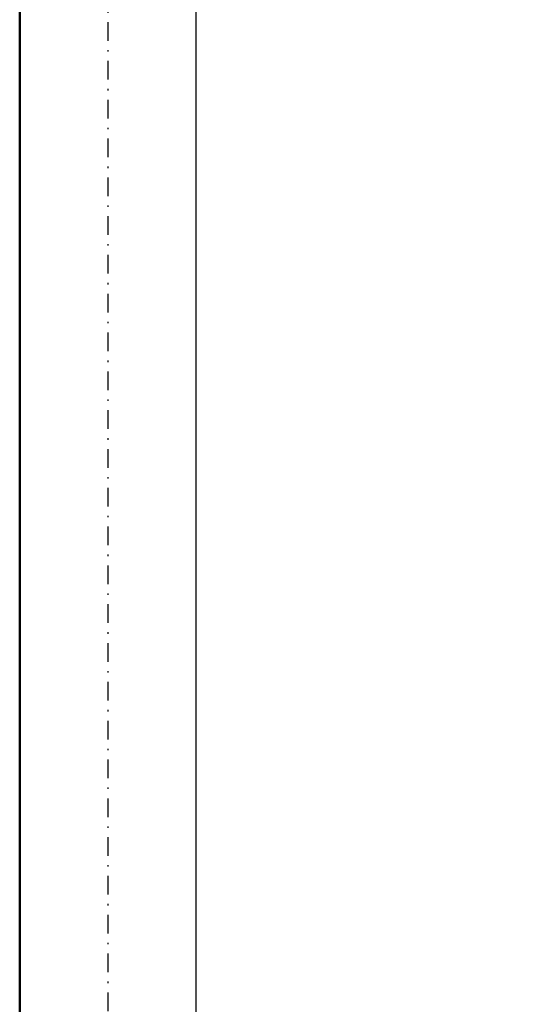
# Model space of a CAD drawing. Header units: centimetres. Extents: x 0 to 55409, y -2708 to 14680.
# Tile 98 of 215: x 49567 to 49601, y 4867 to 4934. Entities that reach past the tile are written whole.
import ezdxf

# ---------------------------------------------------------------- set-up
doc = ezdxf.new("R2010")
doc.units = ezdxf.units.CM
doc.header["$LTSCALE"] = 0.01
doc.linetypes.add('DASHDOT2', pattern=[12.7, 6.35, -3.175, 0, -3.175])
doc.layers.add('A-Grid', color=191, linetype='DASHDOT2')
doc.layers.add('CKOPIS_WIDOK', color=3, linetype='Continuous')
doc.layers.add('CKPOM_POWIERZ', color=1, linetype='Continuous', plot=False)
doc.layers.add('CKSCIANY_PRZEKR', color=6, linetype='Continuous', lineweight=50)

# ---------------------------------------------------------------- blocks, each defined once
blk = doc.blocks.new('A$7E8814A102C37C')
at = {"layer": 'A-Grid', "ltscale": 20}
blk.add_lwpolyline([(0, -50), (0, -2068)], dxfattribs=at)
at = {"layer": 'CKOPIS_WIDOK'}
blk.add_lwpolyline([(-6, -411), (1506, -411), (1506, -1673), (-6, -1673)], close=True, dxfattribs=at)

msp = doc.modelspace()

# ---------------------------------------------------------------- linework, layer by layer
at = {"layer": 'CKPOM_POWIERZ'}
msp.add_lwpolyline([(49578.82, 5776.604), (49578.82, 5764.604), (49566.82, 5764.604), (49566.82, 4526.604), (49601.929, 4526.604), (49601.929, 4534.625), (50060.429, 4534.625), (51078.82, 4526.604)], dxfattribs=at)
msp.add_lwpolyline([(49578.82, 5764.604), (51066.82, 5764.604), (51066.82, 4526.604), (49578.82, 4526.604)], close=True, dxfattribs=at)
at = {"layer": 'CKSCIANY_PRZEKR'}
msp.add_line((49566.82, 4514.604), (49566.82, 5776.604), dxfattribs=at)

# ---------------------------------------------------------------- block references
at = {"layer": 'A-Grid', "lineweight": -3}
msp.add_blockref('A$7E8814A102C37C', (49572.82, 6187.604), dxfattribs=at)

doc.saveas('drawing.dxf')
